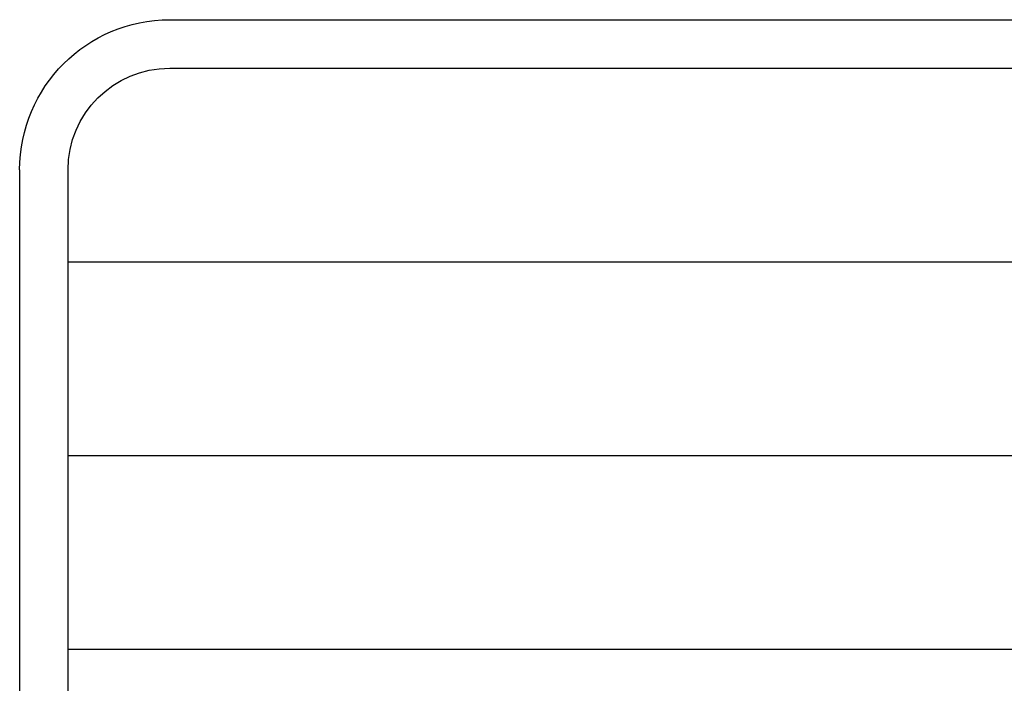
# Model space of a CAD drawing. Extents: x -65 to -29, y -70.1 to -47.
# Tile 45 of 57: x -37.1 to -36.1, y -68.5 to -67.8. Entities that reach past the tile are written whole.
import ezdxf

# ---------------------------------------------------------------- set-up
doc = ezdxf.new("R2010")
doc.units = 0
doc.header["$MEASUREMENT"] = 0
doc.layers.add('DST', color=7, linetype='CONTINUOUS')
doc.layers.add('PLOTVIEW1', color=7, linetype='CONTINUOUS')

msp = doc.modelspace()

# ---------------------------------------------------------------- linework, layer by layer
at = {"layer": 'DST', "color": 4, "linetype": 'CONTINUOUS'}
for p, q in [((-36.9824, -67.8031), (-30.4824, -67.8031)), ((-36.9824, -67.8531), (-30.4824, -67.8531)), ((-37.1373, -69.3747), (-37.1373, -67.9581)), ((-37.0873, -69.3747), (-37.0873, -67.9581))]:
    msp.add_line(p, q, dxfattribs=at)
at = {"layer": 'DST', "color": 4, "linetype": 'CONTINUOUS', "extrusion": (0, 8.88178e-16, -1)}
for radius in [0.155, 0.105]:
    msp.add_arc((36.9824, -67.9581), radius, 0, 90, dxfattribs=at)
at = {"layer": 'PLOTVIEW1', "color": 252, "linetype": 'CONTINUOUS'}
for p, q in [((-37.0873, -68.0531, 0.0197), (-30.3774, -68.0531, 0.0197)), ((-37.0873, -68.2531, 0.0197), (-30.3774, -68.2531, 0.0197)), ((-37.0873, -68.4531, 0.0197), (-30.3774, -68.4531, 0.0197))]:
    msp.add_line(p, q, dxfattribs=at)

doc.saveas('drawing.dxf')
